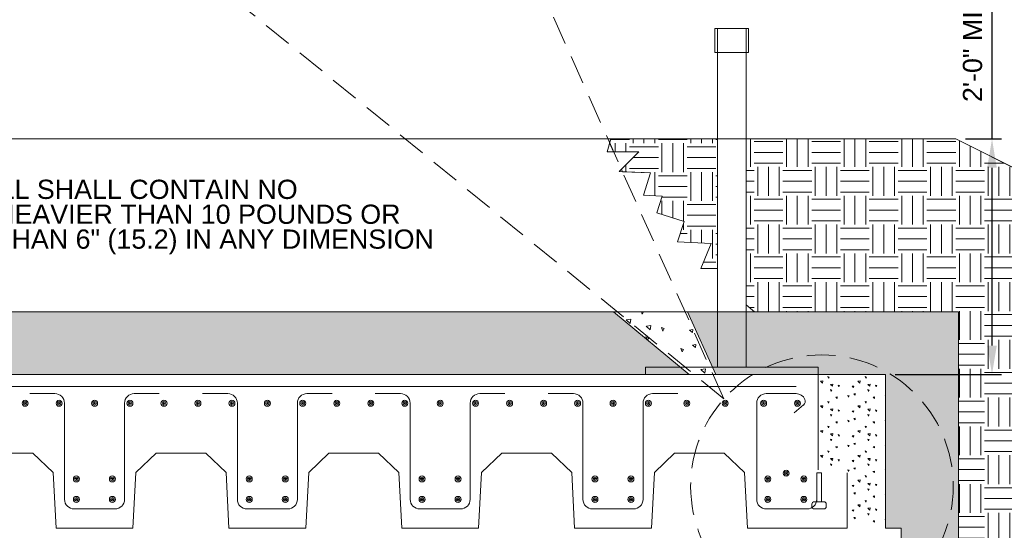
# Model space of a CAD drawing. Header units: inches. Extents: x -8 to 439, y -5 to 303.
# Tile 9 of 11: x 275 to 377, y 179 to 232. Entities that reach past the tile are written whole.
import ezdxf

# ---------------------------------------------------------------- set-up
doc = ezdxf.new("R2010")
doc.units = ezdxf.units.IN
doc.header["$LTSCALE"] = 12
doc.header["$MEASUREMENT"] = 0
doc.linetypes.add('HIDDEN', pattern=[0.375, 0.25, -0.125])
for name, color, linetype, lineweight in [('G-ANNO-DIM', 1, 'Continuous', 0), ('G-ANNO-PATT', 9, 'Continuous', 0), ('G-ANNO-TEXT', 7, 'Continuous', 0), ('Level 1', 7, 'Continuous', 0), ('S-FSTN-MISC', 12, 'Continuous', 13), ('S-REIN-RBAR', 5, 'Continuous', 13)]:
    doc.layers.add(name, color=color, linetype=linetype, lineweight=lineweight)
doc.styles.add("3 4 1'-0", font='arial.ttf', dxfattribs={"height": 2})
doc.dimstyles.new("3 4 1'-0", dxfattribs={"dimtxt": 2, "dimasz": 3, "dimexe": 1, "dimexo": 1, "dimgap": 1, "dimtad": 1, "dimdec": 4, "dimzin": 11, "dimdsep": 46, "dimlunit": 4, "dimtxsty": "3 4 1'-0", "dimcen": 0.09, "dimadec": 4, "dimazin": 3, "dimtfac": 1, "dimtdec": 4, "dimtofl": 0, "dimtmove": 0, "dimatfit": 3, "dimfxl": 1, "dimfrac": 2, "dimtzin": 11, "dimarcsym": 0})

# ---------------------------------------------------------------- blocks, each defined once
blk = doc.blocks.new('REINFDOT')
for radius in [0.00313, 0.00187, 0.000625]:
    blk.add_circle((0, 0), radius)
blk = doc.blocks.new('REINF. DOT_9')
at = {"layer": 'S-REIN-RBAR', "xscale": 100, "yscale": 100, "zscale": 100, "rotation": 90.00000000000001}
blk.add_blockref('REINFDOT', (36.53, 24.59), dxfattribs=at)
blk = doc.blocks.new('REINF. DOT_10')
at = {"layer": 'S-REIN-RBAR', "xscale": 100, "yscale": 100, "zscale": 100, "rotation": 90.00000000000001}
blk.add_blockref('REINFDOT', (36.53, 24.59), dxfattribs=at)
blk = doc.blocks.new('REINF. DOT_11')
at = {"layer": 'S-REIN-RBAR', "xscale": 100, "yscale": 100, "zscale": 100, "rotation": 90.00000000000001}
blk.add_blockref('REINFDOT', (36.53, 24.59), dxfattribs=at)
blk = doc.blocks.new('REINF. DOT_13')
at = {"layer": 'S-REIN-RBAR', "xscale": 100, "yscale": 100, "zscale": 100, "rotation": 90.00000000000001}
blk.add_blockref('REINFDOT', (36.53, 24.59), dxfattribs=at)
blk = doc.blocks.new('REINF. DOT_14')
at = {"layer": 'S-REIN-RBAR', "xscale": 100, "yscale": 100, "zscale": 100, "rotation": 90.00000000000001}
blk.add_blockref('REINFDOT', (36.53, 24.59), dxfattribs=at)
blk = doc.blocks.new('REINF. DOT_15')
at = {"layer": 'S-REIN-RBAR', "xscale": 100, "yscale": 100, "zscale": 100, "rotation": 90.00000000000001}
blk.add_blockref('REINFDOT', (36.53, 24.59), dxfattribs=at)
blk = doc.blocks.new('REINF. DOT_16')
at = {"layer": 'S-REIN-RBAR', "xscale": 100, "yscale": 100, "zscale": 100, "rotation": 90.00000000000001}
blk.add_blockref('REINFDOT', (36.53, 24.59), dxfattribs=at)
blk = doc.blocks.new('REINF. DOT_17')
at = {"layer": 'S-REIN-RBAR', "xscale": 100, "yscale": 100, "zscale": 100, "rotation": 90.00000000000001}
blk.add_blockref('REINFDOT', (36.53, 24.59), dxfattribs=at)
blk = doc.blocks.new('REINF. DOT_18')
at = {"layer": 'S-REIN-RBAR', "xscale": 100, "yscale": 100, "zscale": 100, "rotation": 90.00000000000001}
blk.add_blockref('REINFDOT', (36.53, 24.59), dxfattribs=at)
blk = doc.blocks.new('REINF. DOT_19')
at = {"layer": 'S-REIN-RBAR', "xscale": 100, "yscale": 100, "zscale": 100, "rotation": 90.00000000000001}
blk.add_blockref('REINFDOT', (36.53, 24.59), dxfattribs=at)
blk = doc.blocks.new('REINF. DOT_20')
at = {"layer": 'S-REIN-RBAR', "xscale": 100, "yscale": 100, "zscale": 100, "rotation": 90.00000000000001}
blk.add_blockref('REINFDOT', (36.53, 24.59), dxfattribs=at)
blk = doc.blocks.new('REINF. DOT_21')
at = {"layer": 'S-REIN-RBAR', "xscale": 100, "yscale": 100, "zscale": 100, "rotation": 90.00000000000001}
blk.add_blockref('REINFDOT', (36.53, 24.59), dxfattribs=at)
blk = doc.blocks.new('REINF. DOT_22')
at = {"layer": 'S-REIN-RBAR', "xscale": 100, "yscale": 100, "zscale": 100, "rotation": 90.00000000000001}
blk.add_blockref('REINFDOT', (36.53, 24.59), dxfattribs=at)
blk = doc.blocks.new('REINF. DOT_23')
at = {"layer": 'S-REIN-RBAR', "xscale": 100, "yscale": 100, "zscale": 100, "rotation": 90.00000000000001}
blk.add_blockref('REINFDOT', (36.53, 24.59), dxfattribs=at)
blk = doc.blocks.new('REINF. DOT_24')
at = {"layer": 'S-REIN-RBAR', "xscale": 100, "yscale": 100, "zscale": 100, "rotation": 90.00000000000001}
blk.add_blockref('REINFDOT', (36.53, 24.59), dxfattribs=at)
blk = doc.blocks.new('REINF. DOT_25')
at = {"layer": 'S-REIN-RBAR', "xscale": 100, "yscale": 100, "zscale": 100, "rotation": 90.00000000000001}
blk.add_blockref('REINFDOT', (36.53, 24.59), dxfattribs=at)
blk = doc.blocks.new('REINF. DOT_26')
at = {"layer": 'S-REIN-RBAR', "xscale": 100, "yscale": 100, "zscale": 100, "rotation": 90.00000000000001}
blk.add_blockref('REINFDOT', (36.53, 24.59), dxfattribs=at)
blk = doc.blocks.new('REINF. DOT_27')
at = {"layer": 'S-REIN-RBAR', "xscale": 100, "yscale": 100, "zscale": 100, "rotation": 90.00000000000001}
blk.add_blockref('REINFDOT', (36.53, 24.59), dxfattribs=at)
blk = doc.blocks.new('REINF. DOT_28')
at = {"layer": 'S-REIN-RBAR', "xscale": 100, "yscale": 100, "zscale": 100, "rotation": 90.00000000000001}
blk.add_blockref('REINFDOT', (36.53, 24.59), dxfattribs=at)
blk = doc.blocks.new('REINF. DOT_29')
at = {"layer": 'S-REIN-RBAR', "xscale": 100, "yscale": 100, "zscale": 100, "rotation": 90.00000000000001}
blk.add_blockref('REINFDOT', (36.53, 24.59), dxfattribs=at)
blk = doc.blocks.new('REINF. DOT_38')
at = {"layer": 'S-REIN-RBAR', "xscale": 100, "yscale": 100, "zscale": 100, "rotation": 90.00000000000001}
blk.add_blockref('REINFDOT', (36.53, 24.59), dxfattribs=at)
blk = doc.blocks.new('REINF. DOT_39')
at = {"layer": 'S-REIN-RBAR', "xscale": 100, "yscale": 100, "zscale": 100, "rotation": 90.00000000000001}
blk.add_blockref('REINFDOT', (36.53, 24.59), dxfattribs=at)
blk = doc.blocks.new('REINF. DOT_40')
at = {"layer": 'S-REIN-RBAR', "xscale": 100, "yscale": 100, "zscale": 100, "rotation": 90.00000000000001}
blk.add_blockref('REINFDOT', (36.53, 24.59), dxfattribs=at)
blk = doc.blocks.new('REINF. DOT_41')
at = {"layer": 'S-REIN-RBAR', "xscale": 100, "yscale": 100, "zscale": 100, "rotation": 90.00000000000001}
blk.add_blockref('REINFDOT', (36.53, 24.59), dxfattribs=at)
blk = doc.blocks.new('REINF. DOT_42')
at = {"layer": 'S-REIN-RBAR', "xscale": 100, "yscale": 100, "zscale": 100, "rotation": 90.00000000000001}
blk.add_blockref('REINFDOT', (36.53, 24.59), dxfattribs=at)
blk = doc.blocks.new('REINF. DOT_43')
at = {"layer": 'S-REIN-RBAR', "xscale": 100, "yscale": 100, "zscale": 100, "rotation": 90.00000000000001}
blk.add_blockref('REINFDOT', (36.53, 24.59), dxfattribs=at)
blk = doc.blocks.new('REINF. DOT_44')
at = {"layer": 'S-REIN-RBAR', "xscale": 100, "yscale": 100, "zscale": 100, "rotation": 90.00000000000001}
blk.add_blockref('REINFDOT', (36.53, 24.59), dxfattribs=at)
blk = doc.blocks.new('REINF. DOT_45')
at = {"layer": 'S-REIN-RBAR', "xscale": 100, "yscale": 100, "zscale": 100, "rotation": 90.00000000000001}
blk.add_blockref('REINFDOT', (36.53, 24.59), dxfattribs=at)
blk = doc.blocks.new('REINF. DOT_46')
at = {"layer": 'S-REIN-RBAR', "xscale": 100, "yscale": 100, "zscale": 100, "rotation": 90.00000000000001}
blk.add_blockref('REINFDOT', (36.53, 24.59), dxfattribs=at)
blk = doc.blocks.new('REINF. DOT_47')
at = {"layer": 'S-REIN-RBAR', "xscale": 100, "yscale": 100, "zscale": 100, "rotation": 90.00000000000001}
blk.add_blockref('REINFDOT', (36.53, 24.59), dxfattribs=at)
blk = doc.blocks.new('REINF. DOT_48')
at = {"layer": 'S-REIN-RBAR', "xscale": 100, "yscale": 100, "zscale": 100, "rotation": 90.00000000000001}
blk.add_blockref('REINFDOT', (36.53, 24.59), dxfattribs=at)
blk = doc.blocks.new('REINF. DOT_49')
at = {"layer": 'S-REIN-RBAR', "xscale": 100, "yscale": 100, "zscale": 100, "rotation": 90.00000000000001}
blk.add_blockref('REINFDOT', (36.53, 24.59), dxfattribs=at)
blk = doc.blocks.new('REINF. DOT_50')
at = {"layer": 'S-REIN-RBAR', "xscale": 100, "yscale": 100, "zscale": 100, "rotation": 90.00000000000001}
blk.add_blockref('REINFDOT', (36.53, 24.59), dxfattribs=at)
blk = doc.blocks.new('REINF. DOT_51')
at = {"layer": 'S-REIN-RBAR', "xscale": 100, "yscale": 100, "zscale": 100, "rotation": 90.00000000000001}
blk.add_blockref('REINFDOT', (36.53, 24.59), dxfattribs=at)
blk = doc.blocks.new('REINF. DOT_52')
at = {"layer": 'S-REIN-RBAR', "xscale": 100, "yscale": 100, "zscale": 100, "rotation": 90.00000000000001}
blk.add_blockref('REINFDOT', (36.53, 24.59), dxfattribs=at)
blk = doc.blocks.new('REINF. DOT_53')
at = {"layer": 'S-REIN-RBAR', "xscale": 100, "yscale": 100, "zscale": 100, "rotation": 90.00000000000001}
blk.add_blockref('REINFDOT', (36.53, 24.59), dxfattribs=at)
blk = doc.blocks.new('*U80')
at = {"layer": 'S-REIN-RBAR'}
for p, q in [((-6.75, 6), (-4.13, 6)), ((4.12, 6), (6.75, 6)), ((-3.12, 5), (-3.12, -5)), ((3.13, -5), (3.13, 5)), ((-2.12, -6), (2.13, -6))]:
    blk.add_line(p, q, dxfattribs=at)
at = {"layer": 'S-REIN-RBAR', "extrusion": (0, 0, -1)}
for centre, start, end in [((4.12, 5), 90, 180), ((-4.13, 5), 0, 90)]:
    blk.add_arc(centre, 1, start, end, dxfattribs=at)
at = {"layer": 'S-REIN-RBAR'}
for centre, start, end in [((-2.12, -5), 180, 270), ((2.13, -5), 270, 0)]:
    blk.add_arc(centre, 1, start, end, dxfattribs=at)
blk = doc.blocks.new('*U81')
at = {"layer": 'S-REIN-RBAR'}
for p, q in [((-6.75, 6), (-4.13, 6)), ((4.12, 6), (6.75, 6)), ((-3.12, 5), (-3.12, -5)), ((3.13, -5), (3.13, 5)), ((-2.12, -6), (2.13, -6))]:
    blk.add_line(p, q, dxfattribs=at)
at = {"layer": 'S-REIN-RBAR', "extrusion": (0, 0, -1)}
for centre, start, end in [((4.12, 5), 90, 180), ((-4.13, 5), 0, 90)]:
    blk.add_arc(centre, 1, start, end, dxfattribs=at)
at = {"layer": 'S-REIN-RBAR'}
for centre, start, end in [((-2.12, -5), 180, 270), ((2.13, -5), 270, 0)]:
    blk.add_arc(centre, 1, start, end, dxfattribs=at)
blk = doc.blocks.new('*U82')
at = {"layer": 'S-REIN-RBAR'}
for p, q in [((-6.75, 6), (-4.13, 6)), ((4.12, 6), (6.75, 6)), ((-3.12, 5), (-3.12, -5)), ((3.13, -5), (3.13, 5)), ((-2.12, -6), (2.13, -6))]:
    blk.add_line(p, q, dxfattribs=at)
at = {"layer": 'S-REIN-RBAR', "extrusion": (0, 0, -1)}
for centre, start, end in [((4.12, 5), 90, 180), ((-4.13, 5), 0, 90)]:
    blk.add_arc(centre, 1, start, end, dxfattribs=at)
at = {"layer": 'S-REIN-RBAR'}
for centre, start, end in [((-2.12, -5), 180, 270), ((2.13, -5), 270, 0)]:
    blk.add_arc(centre, 1, start, end, dxfattribs=at)
blk = doc.blocks.new('*U83')
at = {"layer": 'S-REIN-RBAR'}
for p, q in [((-6.75, 6), (-4.13, 6)), ((4.12, 6), (6.75, 6)), ((-3.12, 5), (-3.12, -5)), ((3.13, -5), (3.13, 5)), ((-2.12, -6), (2.13, -6))]:
    blk.add_line(p, q, dxfattribs=at)
at = {"layer": 'S-REIN-RBAR', "extrusion": (0, 0, -1)}
for centre, start, end in [((4.12, 5), 90, 180), ((-4.13, 5), 0, 90)]:
    blk.add_arc(centre, 1, start, end, dxfattribs=at)
at = {"layer": 'S-REIN-RBAR'}
for centre, start, end in [((-2.12, -5), 180, 270), ((2.13, -5), 270, 0)]:
    blk.add_arc(centre, 1, start, end, dxfattribs=at)
blk = doc.blocks.new('*U85')
at = {"layer": 'S-REIN-RBAR'}
for p, q in [((-2.13, 6), (0.97, 6)), ((-3.13, -5), (-3.13, 5)), ((1.74, 4.82), (0.76, 4.01)), ((3.12, -2.25), (3.12, -5)), ((2.12, -6), (-2.13, -6))]:
    blk.add_line(p, q, dxfattribs=at)
for centre, start, end in [((-2.13, 5), 90, 180), ((-2.13, -5), 180, 270), ((2.12, -5), 270, 0)]:
    blk.add_arc(centre, 1, start, end, dxfattribs=at)
at = {"layer": 'S-REIN-RBAR', "extrusion": (0, 0, -1)}
for centre, radius, start, end in [((-0.97, 5), 1, 90, 156.1614), ((-1.43, 5.2), 0.5, 156.1614, 230.717)]:
    blk.add_arc(centre, radius, start, end, dxfattribs=at)
blk = doc.blocks.new('REINF. DOT_55')
at = {"layer": 'S-REIN-RBAR', "xscale": 100, "yscale": 100, "zscale": 100, "rotation": 90.00000000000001}
blk.add_blockref('REINFDOT', (36.53, 24.59), dxfattribs=at)
blk = doc.blocks.new('REINF. DOT_56')
at = {"layer": 'S-REIN-RBAR', "xscale": 100, "yscale": 100, "zscale": 100, "rotation": 90.00000000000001}
blk.add_blockref('REINFDOT', (36.53, 24.59), dxfattribs=at)
blk = doc.blocks.new('REINF. DOT_57')
at = {"layer": 'S-REIN-RBAR', "xscale": 100, "yscale": 100, "zscale": 100, "rotation": 90.00000000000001}
blk.add_blockref('REINFDOT', (36.53, 24.59), dxfattribs=at)
blk = doc.blocks.new('REINF. DOT_58')
at = {"layer": 'S-REIN-RBAR', "xscale": 100, "yscale": 100, "zscale": 100, "rotation": 90.00000000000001}
blk.add_blockref('REINFDOT', (36.53, 24.59), dxfattribs=at)
blk = doc.blocks.new('*U91')
at = {"layer": 'G-ANNO-TEXT'}
for p, q in [((-0.25, 1.87), (-0.25, -1.13)), ((-0.75, -1.38), (-0.75, -1.63)), ((-0.5, -1.13), (0.5, -1.13)), ((-0.5, -1.88), (0.5, -1.88)), ((0.75, -1.38), (0.75, -1.63))]:
    blk.add_line(p, q, dxfattribs=at)
at = {"layer": 'G-ANNO-TEXT', "flags": 128}
blk.add_lwpolyline([(-0.25, 1.87), (0.25, 1.87), (0.25, -1.13)], dxfattribs=at)
at = {"layer": 'G-ANNO-TEXT', "extrusion": (0, 0, -1)}
for centre, start, end in [((0.5, -1.38), 0, 90), ((0.5, -1.63), 270, 0), ((-0.5, -1.38), 90, 180), ((-0.5, -1.63), 180, 270)]:
    blk.add_arc(centre, 0.25, start, end, dxfattribs=at)
blk = doc.blocks.new('REINF. DOT_59')
at = {"layer": 'S-REIN-RBAR', "xscale": 100, "yscale": 100, "zscale": 100, "rotation": 90.00000000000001}
blk.add_blockref('REINFDOT', (36.53, 24.59), dxfattribs=at)
blk = doc.blocks.new('REINF. DOT_60')
at = {"layer": 'S-REIN-RBAR', "xscale": 100, "yscale": 100, "zscale": 100, "rotation": 90.00000000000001}
blk.add_blockref('REINFDOT', (36.53, 24.59), dxfattribs=at)
blk = doc.blocks.new('REINF. DOT_61')
at = {"layer": 'S-REIN-RBAR', "xscale": 100, "yscale": 100, "zscale": 100, "rotation": 90.00000000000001}
blk.add_blockref('REINFDOT', (36.53, 24.59), dxfattribs=at)
blk = doc.blocks.new('REINF. DOT_62')
at = {"layer": 'S-REIN-RBAR', "xscale": 100, "yscale": 100, "zscale": 100, "rotation": 90.00000000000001}
blk.add_blockref('REINFDOT', (36.53, 24.59), dxfattribs=at)
blk = doc.blocks.new('*U24')
at = {"layer": 'G-ANNO-TEXT'}
for p, q in [((-61.19, 8, -1.76), (58.19, 8, -1.76)), ((58.19, 8, -1.76), (58.19, -1.94, -1.76)), ((-28.78, -0.21, -1.76), (-23.6, -0.21, -1.76)), ((-21.49, -2.21, -1.76), (-23.6, -0.21, -1.76)), ((-12.88, -2.21, -1.76), (-10.78, -0.21, -1.76)), ((-10.78, -0.21, -1.76), (-5.6, -0.21, -1.76)), ((-3.49, -2.21, -1.76), (-5.6, -0.21, -1.76)), ((5.12, -2.21, -1.76), (7.22, -0.21, -1.76)), ((7.22, -0.21, -1.76), (12.4, -0.21, -1.76)), ((14.51, -2.21, -1.76), (12.4, -0.21, -1.76)), ((23.12, -2.21, -1.76), (25.22, -0.21, -1.76)), ((25.22, -0.21, -1.76), (30.4, -0.21, -1.76)), ((32.51, -2.21, -1.76), (30.4, -0.21, -1.76)), ((41.12, -2.21, -1.76), (43.22, -0.21, -1.76)), ((43.22, -0.21, -1.76), (48.4, -0.21, -1.76)), ((50.51, -2.21, -1.76), (48.4, -0.21, -1.76)), ((-21.19, -8, -1.76), (-21.49, -2.21, -1.76)), ((-13.19, -8, -1.76), (-12.88, -2.21, -1.76)), ((-3.19, -8, -1.76), (-3.49, -2.21, -1.76)), ((4.81, -8, -1.76), (5.12, -2.21, -1.76)), ((14.81, -8, -1.76), (14.51, -2.21, -1.76)), ((22.81, -8, -1.76), (23.12, -2.21, -1.76)), ((32.81, -8, -1.76), (32.51, -2.21, -1.76)), ((40.81, -8, -1.76), (41.12, -2.21, -1.76)), ((50.81, -8, -1.76), (50.51, -2.21, -1.76)), ((61.19, -2.25, -1.76), (61.19, -8, -1.76)), ((-21.19, -8, -1.76), (-13.19, -8, -1.76)), ((-3.19, -8, -1.76), (4.81, -8, -1.76)), ((14.81, -8, -1.76), (22.81, -8, -1.76)), ((32.81, -8, -1.76), (40.81, -8, -1.76)), ((50.81, -8, -1.76), (61.19, -8, -1.76))]:
    blk.add_line(p, q, dxfattribs=at)
blk.add_blockref('*U91', (58.28, -4.12, 1.76), dxfattribs=at)
at = {"layer": 'S-REIN-RBAR', "rotation": 180}
for name, p in [('REINF. DOT_13', (12.12, 29.59, 1.76)), ('REINF. DOT_9', (15.66, 29.59, 1.76)), ('REINF. DOT_11', (19.35, 29.59, 1.76)), ('REINF. DOT_10', (23.03, 29.59, 1.76)), ('REINF. DOT_17', (26.58, 29.59, 1.76)), ('REINF. DOT_18', (30.12, 29.59, 1.76)), ('REINF. DOT_14', (33.66, 29.59, 1.76)), ('REINF. DOT_16', (37.35, 29.59, 1.76)), ('REINF. DOT_15', (41.03, 29.59, 1.76)), ('REINF. DOT_22', (44.58, 29.59, 1.76)), ('REINF. DOT_23', (48.12, 29.59, 1.76)), ('REINF. DOT_19', (51.66, 29.59, 1.76)), ('REINF. DOT_21', (55.35, 29.59, 1.76)), ('REINF. DOT_20', (59.03, 29.59, 1.76)), ('REINF. DOT_27', (62.58, 29.59, 1.76)), ('REINF. DOT_28', (66.12, 29.59, 1.76)), ('REINF. DOT_24', (69.66, 29.59, 1.76)), ('REINF. DOT_26', (73.35, 29.59, 1.76)), ('REINF. DOT_25', (77.03, 29.59, 1.76)), ('REINF. DOT_60', (81.03, 29.59, 1.76)), ('REINF. DOT_61', (85.03, 29.59, 1.76)), ('REINF. DOT_62', (89.03, 29.59, 1.76)), ('REINF. DOT_29', (92.56, 29.59, 1.76)), ('REINF. DOT_59', (91.38, 22.31, 1.76)), ('REINF. DOT_39', (17.46, 21.71, 1.76)), ('REINF. DOT_41', (21.21, 21.71, 1.76)), ('REINF. DOT_43', (35.46, 21.71, 1.76)), ('REINF. DOT_45', (39.21, 21.71, 1.76)), ('REINF. DOT_47', (53.46, 21.71, 1.76)), ('REINF. DOT_49', (57.21, 21.71, 1.76)), ('REINF. DOT_51', (71.46, 21.71, 1.76)), ('REINF. DOT_53', (75.21, 21.71, 1.76)), ('REINF. DOT_58', (89.47, 21.71, 1.76)), ('REINF. DOT_56', (93.22, 21.71, 1.76)), ('REINF. DOT_38', (17.46, 19.59, 1.76)), ('REINF. DOT_40', (21.21, 19.59, 1.76)), ('REINF. DOT_42', (35.46, 19.59, 1.76)), ('REINF. DOT_44', (39.21, 19.59, 1.76)), ('REINF. DOT_46', (53.46, 19.59, 1.76)), ('REINF. DOT_48', (57.21, 19.59, 1.76)), ('REINF. DOT_50', (71.46, 19.59, 1.76)), ('REINF. DOT_52', (75.21, 19.59, 1.76)), ('REINF. DOT_57', (89.47, 19.59, 1.76)), ('REINF. DOT_55', (93.22, 19.59, 1.76))]:
    blk.add_blockref(name, p, dxfattribs=at)
at = {"layer": 'S-REIN-RBAR'}
for name, p in [('*U80', (-17.19, 0, -1.76)), ('*U81', (0.81, 0, -1.76)), ('*U82', (18.81, 0, -1.76)), ('*U83', (36.81, 0, -1.76)), ('*U85', (54.91, 0, -1.76))]:
    blk.add_blockref(name, p, dxfattribs=at)
blk = doc.blocks.new('*D120')
at = {"layer": 'Defpoints', "color": 0, "lineweight": 0, "transparency": 16777216}
for p in [(372.4, 219.83), (376.17, 219.83), (365.07, 195.33)]:
    blk.add_point(p, dxfattribs=at)
at = {"layer": 'G-ANNO-DIM', "color": 0, "lineweight": -2, "transparency": 16777216}
for p, q in [((376.17, 219.83), (376.17, 236.74)), ((373.4, 219.83), (377.17, 219.83)), ((376.17, 198.33), (376.17, 216.83)), ((366.07, 195.33), (377.17, 195.33))]:
    blk.add_line(p, q, dxfattribs=at)
at = {"layer": 'G-ANNO-DIM', "color": 0, "lineweight": 0, "transparency": 16777216}
for points in [[(375.67, 216.83), (376.67, 216.83), (376.17, 219.83)], [(375.67, 198.33), (376.67, 198.33), (376.17, 195.33)]]:
    blk.add_solid(points, dxfattribs=at)
at = {"layer": 'G-ANNO-DIM', "color": 0, "transparency": 16777216, "insert": (374.15, 229.78), "char_height": 2, "attachment_point": 5, "rotation": 90, "style": "3 4 1'-0"}
blk.add_mtext('2\'-0" MIN.', dxfattribs=at)

msp = doc.modelspace()

# ---------------------------------------------------------------- hatches: boundary and pattern name
at = {"layer": 'G-ANNO-PATT'}
h = msp.add_hatch(dxfattribs=at)
h.set_pattern_fill('EARTH', color=256, style=0, pattern_type=2)
h.set_pattern_definition([(90, (344.0375, 228.3696), (-6, -6), [3, -3]), (90, (347.0375, 225.3696), (-6, -6), [3, -3]), (90, (342.9125, 228.3696), (-6, -6), [3, -3]), (90, (345.9125, 225.3696), (-6, -6), [3, -3]), (90, (341.7875, 228.3696), (-6, -6), [3, -3]), (90, (344.7875, 225.3696), (-6, -6), [3, -3]), (0, (344.4125, 230.9946), (-6, -6), [3, -3]), (0, (341.4125, 227.9946), (-6, -6), [3, -3]), (0, (344.4125, 229.8696), (-6, -6), [3, -3]), (0, (341.4125, 226.8696), (-6, -6), [3, -3]), (0, (344.4125, 228.7446), (-6, -6), [3, -3]), (0, (341.4125, 225.7446), (-6, -6), [3, -3])])
h.paths.add_polyline_path([(340.59301, 216.27955), (339.87278, 213.97381), (341.80731, 213.86664), (341.25787, 212.13906), (344.09811, 211.23575), (343.4259, 209.12215), (346.93101, 208.93001), (345.82666, 206.33605), (347.56862, 206.3512), (347.56862, 219.82628), (336.45835, 219.82628), (336.34022, 219.41508), (336.75429, 218.48921), (339.39263, 218.48921), (337.56985, 216.66564), (337.68512, 216.40789)])
h = msp.add_hatch(dxfattribs=at)
h.set_pattern_fill('EARTH', color=256, style=0, pattern_type=2)
h.set_pattern_definition([(90, (390.012, 219.9104), (-6.00004, -6.00004), [3, -3.00004]), (90, (393.012, 216.9104), (-6.00004, -6.00004), [3, -3.00004]), (90, (388.887, 219.9104), (-6.00004, -6.00004), [3, -3.00004]), (90, (391.887, 216.9104), (-6.00004, -6.00004), [3, -3.00004]), (90, (387.762, 219.9104), (-6.00004, -6.00004), [3, -3.00004]), (90, (390.762, 216.9104), (-6.00004, -6.00004), [3, -3.00004]), (0, (390.387, 222.5354), (-6.00004, -6.00004), [3, -3.00004]), (0, (387.387, 219.5354), (-6.00004, -6.00004), [3, -3.00004]), (0, (390.387, 221.4104), (-6.00004, -6.00004), [3, -3.00004]), (0, (387.387, 218.4104), (-6.00004, -6.00004), [3, -3.00004]), (0, (390.387, 220.2854), (-6.00004, -6.00004), [3, -3.00004]), (0, (387.387, 217.2854), (-6.00004, -6.00004), [3, -3.00004])])
h.paths.add_polyline_path([(377.73737, 168.11051), (380.82534, 175.57639), (388.29122, 172.48841), (391.3792, 179.95429), (393.41663, 174.60975), (396.2685, 181.49895), (403.1577, 178.64709), (402.6613, 183.31954), (407.33375, 183.81595), (406.38002, 192.79296), (411.32238, 188.83611), (417.91388, 197.06933), (372.39999, 219.82628), (350.56862, 219.82628), (350.56862, 202.57045), (351.42343, 201.82628), (372.69362, 201.82628), (372.69362, 173.88207)])
at = {"layer": 'G-ANNO-TEXT'}
h = msp.add_hatch(dxfattribs=at)
h.set_pattern_fill('CONCRETE', color=256, style=0, pattern_type=2)
h.set_pattern_definition([(140.3968, (183.0214, 210.8749), (-7.782795, 5.151378), [0.375, -40.03005]), (140.3968, (182.7076, 207.2886), (-7.782795, 5.151378), [0.375, -40.03005]), (140.3968, (179.2604, 210.1811), (-7.782795, 5.151378), [0.375, -40.03005]), (82.1795, (182.7076, 207.2886), (-3e-07, -5.1513775), [0.3, -56.89713]), (82.1795, (183.0214, 210.8749), (-3e-07, -5.1513775), [0.3, -56.89713]), (82.1795, (179.2604, 210.1811), (-3e-07, -5.1513775), [0.3, -56.89713]), (190.23262, (182.73383, 207.5876), (-54.4795672, -10.3027559), [0.3187, -86.67573]), (190.23262, (183.0476, 211.1739), (-54.4795672, -10.3027559), [0.3187, -86.67573]), (190.23262, (179.28663, 210.48015), (-54.4795672, -10.3027559), [0.3187, -86.67573]), (136.60277, (184.0119, 208.2133), (-38.9139766, 36.059646), [0.5625, -74.41545]), (136.60277, (178.3137, 207.55043), (-38.9139766, 36.059646), [0.5625, -74.41545]), (186.8622, (184.08092, 208.65817), (-46.6967716, -5.1513781), [0.47805, -85.7504]), (186.8622, (178.38274, 207.9953), (-46.6967716, -5.1513781), [0.47805, -85.7504]), (81.4086, (184.0119, 208.2133), (-4e-07, -5.151378), [0.45, -51.64838]), (81.4086, (178.3137, 207.5504), (-4e-07, -5.1513782), [0.45, -51.64838]), (110.6918, (185.258, 209.2066), (-7.782795, 15.454134), [0.375, -21.65133]), (110.6918, (181.6322, 210.4232), (-7.782795, 15.454134), [0.375, -21.65133]), (110.6918, (179.619, 207.4387), (-7.782795, 15.454134), [0.375, -21.65133]), (110.6918, (178.0064, 211.6398), (-7.782795, 15.454134), [0.375, -21.65133]), (56.11964, (185.2579, 209.20664), (-23.3483854, -36.0596454), [0.3, -55.54463]), (56.11964, (179.6191, 207.4387), (-23.3483854, -36.0596454), [0.3, -55.54463]), (56.11964, (181.6322, 210.4232), (-23.3483854, -36.0596454), [0.3, -55.54463]), (56.11964, (178.0064, 211.6398), (-23.3483854, -36.0596454), [0.3, -55.54463]), (161.6882, (179.787, 207.6876), (-7.782795, 3e-07), [0.3187, -16.07716]), (161.6882, (185.4257, 209.4555), (-7.782795, 3e-07), [0.3187, -16.07716]), (161.6882, (181.8, 210.672), (-7.782795, 3e-07), [0.3187, -16.07716]), (161.6882, (178.1743, 211.8887), (-7.782795, 3e-07), [0.3187, -16.07716])])
h.paths.add_polyline_path([(336.73487, 201.82628), (154.8715, 201.82628), (154.8715, 199.03288), (154.8715, 195.32628), (180.52357, 195.32628), (238.06862, 195.32628), (238.69362, 195.32628), (344.62804, 195.32628)])
h = msp.add_hatch(dxfattribs=at)
h.set_pattern_fill('CONCRETE', color=256, style=0, pattern_type=2)
h.set_pattern_definition([(140.397, (345.2597, 208.4099), (-7.782795, 5.15138), [0.375, -40.03005]), (140.397, (344.946, 204.8236), (-7.782795, 5.15138), [0.375, -40.03005]), (140.397, (341.4988, 207.7162), (-7.782795, 5.15138), [0.375, -40.03005]), (82.1795, (344.94595, 204.82364), (-3e-07, -5.151378), [0.3, -56.89713]), (82.1795, (345.2597, 208.40994), (-3e-07, -5.151378), [0.3, -56.89713]), (82.1795, (341.49875, 207.7162), (-3e-07, -5.151378), [0.3, -56.89713]), (190.2326, (344.97217, 205.12266), (-54.479567, -10.302756), [0.3187, -86.67573]), (190.2326, (345.28593, 208.70896), (-54.479567, -10.302756), [0.3187, -86.67573]), (190.2326, (341.52497, 208.0152), (-54.479567, -10.302756), [0.3187, -86.67573]), (136.6028, (346.2502, 205.7484), (-38.913977, 36.059646), [0.5625, -74.41545]), (136.603, (340.552, 205.0855), (-38.913977, 36.059646), [0.5625, -74.41545]), (186.8622, (346.31926, 206.19323), (-46.696772, -5.151378), [0.47805, -85.7504]), (186.862, (340.62107, 205.53034), (-46.696772, -5.151378), [0.47805, -85.7504]), (81.4086, (346.2502, 205.7484), (-4e-07, -5.15138), [0.45, -51.6484]), (81.4086, (340.552, 205.0855), (-4e-07, -5.15138), [0.45, -51.6484]), (110.692, (347.4963, 206.7417), (-7.7828, 15.45413), [0.375, -21.6513]), (110.692, (343.8705, 207.9583), (-7.7828, 15.45413), [0.375, -21.6513]), (110.692, (341.8574, 204.9737), (-7.7828, 15.45413), [0.375, -21.6513]), (110.692, (340.2448, 209.1748), (-7.7828, 15.45413), [0.375, -21.6513]), (56.1196, (347.49626, 206.7417), (-23.348385, -36.059645), [0.3, -55.54463]), (56.12, (341.8574, 204.97374), (-23.348385, -36.059645), [0.3, -55.54463]), (56.1196, (343.8705, 207.9583), (-23.348385, -36.059645), [0.3, -55.54463]), (56.1196, (340.24476, 209.17485), (-23.348385, -36.059645), [0.3, -55.54463]), (161.688, (342.0252, 205.2226), (-7.7828, 3e-07), [0.3187, -16.0772]), (161.688, (347.664, 206.9906), (-7.7828, 3e-07), [0.3187, -16.0772]), (161.688, (344.0383, 208.2071), (-7.7828, 3e-07), [0.3187, -16.0772]), (161.688, (340.4126, 209.4237), (-7.7828, 3e-07), [0.3187, -16.0772])])
h.paths.add_polyline_path([(344.62804, 195.32628), (347.39662, 195.32628), (344.45307, 201.82628), (336.73487, 201.82628)])
h = msp.add_hatch(dxfattribs=at)
h.set_pattern_fill('CONCRETE', color=256, style=0, pattern_type=2)
h.set_pattern_definition([(140.3968, (389.9026, 169.3434), (-7.782795, 5.151378), [0.375, -40.03005]), (140.3968, (389.5888, 165.7571), (-7.782795, 5.151378), [0.375, -40.03005]), (140.3968, (386.1416, 168.64965), (-7.782795, 5.151378), [0.375, -40.03005]), (82.1795, (389.58885, 165.7571), (-3e-07, -5.1513775), [0.3, -56.89713]), (82.1795, (389.9026, 169.3434), (-3e-07, -5.1513775), [0.3, -56.89713]), (82.1795, (386.14165, 168.64965), (-3e-07, -5.1513775), [0.3, -56.89713]), (190.23262, (389.61506, 166.05613), (-54.4795672, -10.3027559), [0.3187, -86.67573]), (190.23262, (389.92882, 169.64243), (-54.4795672, -10.3027559), [0.3187, -86.67573]), (190.23262, (386.16786, 168.94867), (-54.4795672, -10.3027559), [0.3187, -86.67573]), (136.60277, (390.8931, 166.68185), (-38.9139766, 36.059646), [0.5625, -74.41545]), (136.60277, (385.1949, 166.01895), (-38.9139766, 36.059646), [0.5625, -74.41545]), (186.8622, (390.96215, 167.1267), (-46.6967716, -5.1513781), [0.47805, -85.7504]), (186.8622, (385.26396, 166.4638), (-46.6967716, -5.1513781), [0.47805, -85.7504]), (81.4086, (390.8931, 166.68185), (-4e-07, -5.151378), [0.45, -51.64838]), (81.4086, (385.1949, 166.01895), (-4e-07, -5.151378), [0.45, -51.64838]), (110.6918, (392.1391, 167.6752), (-7.782795, 15.454134), [0.375, -21.65133]), (110.6918, (388.5134, 168.8917), (-7.782795, 15.454134), [0.375, -21.65133]), (110.6918, (386.5003, 165.9072), (-7.782795, 15.454134), [0.375, -21.65133]), (110.6918, (384.8876, 170.1083), (-7.782795, 15.454134), [0.375, -21.65133]), (56.11964, (392.13915, 167.67516), (-23.3483854, -36.0596454), [0.3, -55.54463]), (56.11964, (386.5003, 165.9072), (-23.3483854, -36.0596454), [0.3, -55.54463]), (56.11964, (388.5134, 168.89174), (-23.3483854, -36.0596454), [0.3, -55.54463]), (56.11964, (384.88765, 170.1083), (-23.3483854, -36.0596454), [0.3, -55.54463]), (161.6882, (386.6681, 166.156), (-7.782795, 3e-07), [0.3187, -16.07716]), (161.6882, (392.307, 167.924), (-7.782795, 3e-07), [0.3187, -16.07716]), (161.6882, (388.6812, 169.1406), (-7.782795, 3e-07), [0.3187, -16.07716]), (161.6882, (385.0555, 170.3572), (-7.782795, 3e-07), [0.3187, -16.07716])])
h.paths.add_polyline_path([(358.06862, 195.32628), (362.59954, 195.32628), (365.06862, 195.32628), (365.06862, 194.12348), (365.06862, 179.82628), (365.06862, 179.42667), (365.06862, 179.32628), (366.69362, 179.32628), (366.69362, 177.16928), (366.69362, 128.83531), (366.69362, 49.48328), (366.69362, 47.32628), (370.69362, 47.32628), (413.30548, 47.32628), (413.30548, 23.32628), (390.69362, 23.32628), (390.69362, 17.32628), (416.5991, 17.32628), (419.30548, 17.32628), (419.30548, 53.32628), (372.69362, 53.32628), (372.69362, 173.28701), (372.33667, 174.29052), (372.69362, 173.88207), (372.69362, 201.82628), (351.42343, 201.82628), (344.45307, 201.82628), (347.39662, 195.32628)])
h = msp.add_hatch(dxfattribs=at)
h.set_pattern_fill('CONCRETE', color=256, style=0, pattern_type=2)
h.set_pattern_definition([(140.3968, (377.46994, 169.99106), (-3.891398, 2.575689), [0.1875, -20.01502]), (140.3968, (377.31306, 168.1979), (-3.891398, 2.575689), [0.1875, -20.01502]), (140.3968, (375.58946, 169.6442), (-3.891398, 2.575689), [0.1875, -20.01502]), (82.1795, (377.31306, 168.1979), (-2e-07, -2.5756888), [0.15, -28.44857]), (82.1795, (377.46994, 169.99106), (-2e-07, -2.5756888), [0.15, -28.44857]), (82.1795, (375.58946, 169.64418), (-2e-07, -2.5756888), [0.15, -28.44857]), (190.2326, (377.32617, 168.34742), (-27.2397831, -5.1513779), [0.15935, -43.33786]), (190.2326, (377.48305, 170.14057), (-27.2397831, -5.1513779), [0.15935, -43.33786]), (190.2326, (375.60257, 169.7937), (-27.2397831, -5.1513779), [0.15935, -43.33786]), (136.6028, (377.9652, 168.66028), (-19.456988, 18.0298233), [0.28125, -37.20772]), (136.6028, (375.1161, 168.32883), (-19.456988, 18.0298233), [0.28125, -37.20772]), (186.8622, (377.99971, 168.8827), (-23.3483858, -2.575689), [0.23903, -42.8752]), (186.8622, (375.15062, 168.55125), (-23.3483858, -2.575689), [0.23903, -42.8752]), (81.4086, (377.9652, 168.66028), (-2e-07, -2.575689), [0.225, -25.82419]), (81.4086, (375.1161, 168.32883), (-2e-07, -2.575689), [0.225, -25.82419]), (110.6918, (378.5882, 169.1569), (-3.891398, 7.727066), [0.1875, -10.82566]), (110.6918, (376.7753, 169.7652), (-3.891398, 7.727066), [0.1875, -10.82566]), (110.6918, (375.7688, 168.273), (-3.891398, 7.727066), [0.1875, -10.82566]), (110.6918, (374.9625, 170.3735), (-3.891398, 7.727066), [0.1875, -10.82566]), (56.1196, (378.5882, 169.15693), (-11.6741934, -18.029823), [0.15, -27.77231]), (56.1196, (375.7688, 168.27295), (-11.6741934, -18.029823), [0.15, -27.77231]), (56.1196, (376.77534, 169.76522), (-11.6741934, -18.029823), [0.15, -27.77231]), (56.1196, (374.96246, 170.3735), (-11.6741934, -18.029823), [0.15, -27.77231]), (161.6882, (375.8527, 168.3974), (-3.8914, 3e-07), [0.15935, -8.03858]), (161.6882, (378.6721, 169.2814), (-3.8914, 3e-07), [0.15935, -8.03858]), (161.688, (376.8592, 169.8897), (-3.8914, 3e-07), [0.15935, -8.03858]), (161.688, (375.0464, 170.498), (-3.8914, 3e-07), [0.15935, -8.03858])])
edge = h.paths.add_edge_path()
edge.add_line((365.06862, 195.32628), (358.06862, 195.32628))
edge.add_line((358.06862, 195.32628), (358.06862, 185.38857))
edge.add_line((358.06862, 185.38857), (360.45571, 185.38857))
edge.add_arc((360.45571, 185.68857), 0.3, 0, 90)
edge.add_line((360.75571, 185.68857), (360.75571, 188.27607))
edge.add_arc((361.05571, 188.27607), 0.3, 0, 90, ccw=False)
edge.add_line((361.05571, 188.57607), (361.06862, 188.57628))
edge.add_line((361.06862, 188.57628), (361.06862, 185.32628))
edge.add_line((361.06862, 185.32628), (361.16852, 185.32667))
edge.add_arc((361.16852, 184.92667), 0.4, 270, 360, ccw=False)
edge.add_line((361.56852, 184.92667), (361.56852, 180.22667))
edge.add_arc((361.96852, 180.22667), 0.4, 0, 90)
edge.add_line((361.96852, 179.82667), (364.66852, 179.82667))
edge.add_arc((364.66852, 179.42667), 0.4, 0, 90, ccw=False)
edge.add_line((365.06852, 179.42667), (365.06862, 179.42667))
edge.add_line((365.06862, 179.42667), (365.06862, 179.82628))
edge.add_line((365.06862, 179.82628), (365.06862, 195.32628))

# ---------------------------------------------------------------- linework, layer by layer
at = {"layer": 'G-ANNO-PATT', "elevation": 3.5197, "flags": 128}
for points in [[(347.56862, 219.82628), (336.45835, 219.82628), (336.07423, 218.48921), (339.39263, 218.48921), (337.32797, 216.42366), (340.59301, 216.27955), (339.87278, 213.97381), (341.80731, 213.86664), (341.25787, 212.13906), (344.09811, 211.23575), (343.4259, 209.12215), (346.93101, 208.93001), (345.82666, 206.33605), (347.56862, 206.3512)], [(350.56862, 202.57045), (351.42343, 201.82628), (372.69362, 201.82628), (372.69362, 173.28701), (372.33667, 174.29052), (377.73737, 168.11051), (380.82534, 175.57639), (388.29122, 172.48841), (391.3792, 179.95429), (393.41663, 174.60975), (396.2685, 181.49895), (403.1577, 178.64709), (402.6613, 183.31954), (407.33375, 183.81595), (406.38002, 192.79296), (411.32238, 188.83611), (417.91388, 197.06933), (372.39999, 219.82628), (350.56862, 219.82628)]]:
    msp.add_lwpolyline(points, dxfattribs=at)
at = {"layer": 'G-ANNO-PATT', "flags": 128}
for points, elevation in [([(340.59301, 216.27955), (339.87278, 213.97381), (341.80731, 213.86664), (341.25787, 212.13906), (344.09811, 211.23575), (343.4259, 209.12215), (346.93101, 208.93001), (345.82666, 206.33605), (347.56862, 206.3512), (347.56862, 219.82628), (336.45835, 219.82628), (336.34022, 219.41508), (336.75429, 218.48921), (339.39263, 218.48921), (337.56985, 216.66564), (337.68512, 216.40789), (340.59301, 216.27955)], 1.21877), ([(377.73737, 168.11051), (380.82534, 175.57639), (388.29122, 172.48841), (391.3792, 179.95429), (393.41663, 174.60975), (396.2685, 181.49895), (403.1577, 178.64709), (402.6613, 183.31954), (407.33375, 183.81595), (406.38002, 192.79296), (411.32238, 188.83611), (417.91388, 197.06933), (372.39999, 219.82628), (350.56862, 219.82628), (350.56862, 202.57045), (351.42343, 201.82628), (372.69362, 201.82628), (372.69362, 173.88207), (377.73737, 168.11051)], 1.41972)]:
    msp.add_lwpolyline(points, close=True, dxfattribs=dict(at, elevation=elevation))
at = {"layer": 'G-ANNO-TEXT', "linetype": 'HIDDEN'}
for q in [(324.84856, 245.11049, 3.5197), (298.31984, 233.47365, 3.5197)]:
    msp.add_line((348.25093, 192.78269, 3.5197), q, dxfattribs=at)
at = {"layer": 'G-ANNO-TEXT'}
for p, q in [((154.8715, 219.82628, 5.96386), (372.39999, 219.82628, 3.5197)), ((372.39999, 219.82628, 3.5197), (425.99277, 193.02989, 3.5197)), ((154.8715, 201.82628, 3.5197), (372.69362, 201.82628, 3.5197)), ((372.69362, 53.32628, 3.5197), (372.69362, 201.82628, 3.5197))]:
    msp.add_line(p, q, dxfattribs=at)
at = {"layer": 'G-ANNO-TEXT', "flags": 128}
for points, elevation in [([(154.8715, 201.82628), (372.69362, 201.82628), (372.69362, 53.32628), (419.30548, 53.32628), (419.30548, 17.32628), (416.5991, 17.32628), (390.69362, 17.32628), (390.69362, 23.32628), (413.30548, 23.32628), (413.30548, 47.32628), (370.69362, 47.32628), (366.69362, 47.32628), (366.69362, 47.32628), (366.69362, 49.48328), (366.69362, 177.16928), (366.69362, 179.32628), (365.06862, 179.32628), (365.06862, 179.82628), (365.06862, 195.32628), (154.8715, 195.32628)], 3.5197), ([(372.69362, 53.32628), (372.69362, 173.28701), (372.33667, 174.29052), (372.69362, 173.88207), (372.69362, 201.82628), (351.42343, 201.82628), (344.45307, 201.82628), (347.39662, 195.32628), (358.06862, 195.32628), (358.06862, 195.32628), (362.59954, 195.32628), (365.06862, 195.32628), (365.06862, 194.12348), (365.06862, 179.82628), (365.06862, 179.42667), (365.06862, 179.32628), (366.69362, 179.32628), (366.69362, 177.16928), (366.69362, 128.83531), (366.69362, 49.48328)], 3.26824)]:
    msp.add_lwpolyline(points, dxfattribs=dict(at, elevation=elevation))
at = {"layer": 'G-ANNO-TEXT', "elevation": 2.07981, "flags": 128}
msp.add_lwpolyline([(336.73487, 201.82628), (154.8715, 201.82628), (154.8715, 199.03288), (154.8715, 195.32628), (180.52357, 195.32628), (238.06862, 195.32628), (238.69362, 195.32628), (344.62804, 195.32628), (336.73487, 201.82628)], close=True, dxfattribs=at)
at = {"layer": 'G-ANNO-TEXT', "linetype": 'HIDDEN', "extrusion": (0, 0, -1)}
msp.add_circle((-358.45596, 183.68478, -3.5197), 13.67167, dxfattribs=at)
at = {"layer": 'G-ANNO-TEXT'}
msp.add_3dface([(344.62804, 195.32628, 2.34646), (347.39662, 195.32628, 2.34646), (344.45307, 201.82628, 2.34646), (336.73487, 201.82628, 2.34646)], dxfattribs=at)
at = {"layer": 'S-FSTN-MISC'}
for p, q in [((347.56862, 196.07628, -14.07874), (347.56862, 231.32628, -14.07874)), ((347.56862, 231.32628, -14.07874), (350.56862, 231.32628, -14.07874)), ((350.56862, 196.07628, -14.07874), (350.56862, 231.32628, -14.07874))]:
    msp.add_line(p, q, dxfattribs=at)
for points in [[(347.31862, 231.32628, -14.07874), (350.81862, 231.32628, -14.07874), (350.81862, 228.82628, -14.07874), (347.31862, 228.82628, -14.07874)], [(340.06862, 196.07628, -14.07874), (358.06862, 196.07628, -14.07874), (358.06862, 195.32628, -14.07874), (340.06862, 195.32628, -14.07874)]]:
    msp.add_3dface(points, dxfattribs=at)
at = {"layer": 'S-REIN-RBAR'}
msp.add_line((252.13512, 194.07628), (355.75587, 194.07628), dxfattribs=at)

# ---------------------------------------------------------------- block references
at = {"layer": 'Level 1'}
msp.add_blockref('*U24', (299.8811, 187.32627, 1.75984), dxfattribs=at)

# ---------------------------------------------------------------- texts
at = {"layer": 'G-ANNO-TEXT', "color": 7, "insert": (260.07851, 218.16968), "char_height": 2, "attachment_point": 1, "line_spacing_factor": 0.776524, "style": "3 4 1'-0"}
msp.add_mtext('NOTE:\\PEARTH FILL SHALL CONTAIN NO \\PSTONES HEAVIER THAN 10 POUNDS OR\\PLARGER THAN 6" (15.2) IN ANY DIMENSION', dxfattribs=at)

# ---------------------------------------------------------------- dimensions: what is measured, and where the dimension line sits
at = {"layer": 'G-ANNO-DIM'}
dim = msp.add_linear_dim(base=(376.16899, 219.82628, 3.5197), p1=(365.06862, 195.32628, 3.5197), p2=(372.39999, 219.82628, 3.5197), angle=90, text='2\'-0" MIN.', dimstyle="3 4 1'-0", dxfattribs=at)
dim.commit()
dim.dimension.update_dxf_attribs({"geometry": '*D120', "text_midpoint": (376.16899, 229.78262, 3.5197), "dimtype": 160})

doc.saveas('drawing.dxf')
